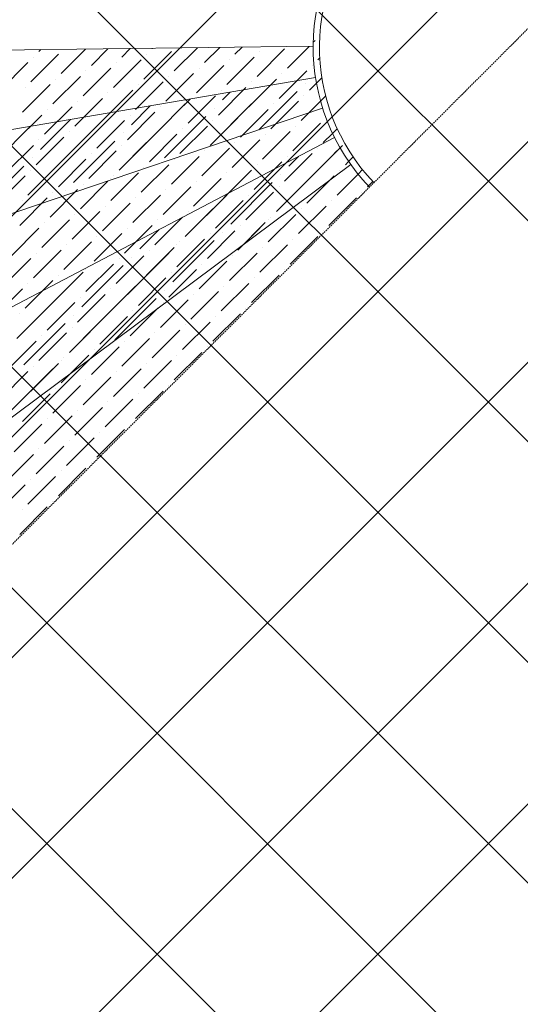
# Model space of a CAD drawing. Header units: millimetres. Extents: x -150 to 17700, y -24664 to 13830.
# Tile 16 of 58: x 10210 to 11011, y 5399 to 6976. Entities that reach past the tile are written whole.
import ezdxf

# ---------------------------------------------------------------- set-up
doc = ezdxf.new("R2010")
doc.units = ezdxf.units.MM
doc.header["$MEASUREMENT"] = 0
doc.linetypes.add('RCP XREF$0$( Hidden )', pattern=[0.375, 0.25, -0.125])
doc.layers.get('0').update_dxf_attribs({"lineweight": 5})
doc.layers.add('RCP XREF$0$A-CEILING-01', color=9, linetype='Continuous', lineweight=0, true_color=0x808080)
doc.layers.add('RCP XREF$0$A-CELING ELEMENT', color=9, linetype='Continuous', lineweight=0, true_color=0x808080)

# ---------------------------------------------------------------- blocks, each defined once
blk = doc.blocks.new('RCP XREF')
at = {"layer": 'RCP XREF$0$A-CEILING-01', "color": 8, "linetype": 'Continuous', "lineweight": 0, "true_color": 0x808080}
for p, q in [((10834.4, 5075.5), (2529.9, 13380)), ((11011.1, 5252.3), (2883.5, 13380)), ((11187.9, 5429.1), (3237, 13380)), ((11364.7, 5605.9), (3590.6, 13380)), ((11718.3, 5959.4), (4297.7, 13380)), ((11541.5, 5782.6), (6090.1, 11234)), ((7159.1, 3270), (14450, 10560.9)), ((7512.6, 3270), (14450, 10207.4)), ((7866.2, 3270), (14450, 9853.8)), ((8219.7, 3270), (14450, 9500.3)), ((8573.3, 3270), (14450, 9146.7)), ((6805.5, 3270), (11820, 8284.5))]:
    blk.add_line(p, q, dxfattribs=at)
at = {"layer": 'RCP XREF$0$A-CEILING-01', "color": 8, "lineweight": 0, "true_color": 0x808080}
for centre, radius, start, end in [((11004.6, 6932.9), 2087.3, 45.1925, 224.8075), ((11003.8, 6932.2), 1987.3, 45.2002, 224.7998)]:
    blk.add_arc(centre, radius, start, end, dxfattribs=at)
at = {"layer": 'RCP XREF$0$A-CELING ELEMENT', "color": 8, "linetype": 'RCP XREF$0$( Hidden )', "lineweight": 0, "ltscale": 10, "true_color": 0x808080}
blk.add_line((13250, 9188.2), (8781.8, 4720), dxfattribs=at)
at = {"layer": 'RCP XREF$0$A-CELING ELEMENT', "color": 8, "linetype": 'Continuous', "lineweight": 0, "true_color": 0x808080, "transparency": 33554687}
for p, q in [((10679.8, 6940.1), (10682.7, 6942.9)), ((10240.7, 6925.2), (10243.8, 6928.3)), ((10276.1, 6889.9), (10315.4, 6929.1)), ((10324.7, 6903.1), (10351.2, 6929.6)), ((10373.3, 6916.4), (10386.9, 6930)), ((10408.7, 6881), (10452.9, 6925.2)), ((10421.9, 6929.7), (10422.7, 6930.4)), ((10457.3, 6894.3), (10494.3, 6931.3)), ((10505.9, 6907.6), (10530.1, 6931.7)), ((10554.5, 6920.8), (10565.9, 6932.2)), ((10589.9, 6885.5), (10634.1, 6929.7)), ((10594.3, 6925.2), (10594.3, 6925.2)), ((10638.5, 6898.7), (10673.3, 6933.5)), ((10178.9, 6863.4), (10223.1, 6907.6)), ((10227.5, 6876.6), (10271.7, 6920.8)), ((10231.9, 6916.4), (10231.9, 6916.4)), ((10360.1, 6867.8), (10404.3, 6912)), ((10364.5, 6907.6), (10364.5, 6907.6)), ((10413.1, 6920.8), (10413.1, 6920.8)), ((10541.3, 6872.2), (10585.5, 6916.4)), ((10545.7, 6912), (10545.7, 6912)), ((10687.1, 6912), (10690.2, 6915.1)), ((10311.5, 6854.5), (10355.7, 6898.7)), ((10315.9, 6894.3), (10315.9, 6894.3)), ((10492.7, 6858.9), (10536.8, 6903.1)), ((10497.1, 6898.7), (10497.1, 6898.7)), ((10625.2, 6850.1), (10669.4, 6894.3)), ((10678.3, 6903.1), (10678.3, 6903.1)), ((10262.8, 6841.3), (10307, 6885.5)), ((10267.3, 6881), (10267.3, 6881)), ((10395.4, 6832.4), (10439.6, 6876.6)), ((10444, 6845.7), (10488.2, 6889.9)), ((10448.5, 6885.5), (10448.5, 6885.5)), ((10576.6, 6836.8), (10620.8, 6881)), ((10581, 6876.6), (10581, 6876.6)), ((10629.7, 6889.9), (10629.7, 6889.9)), ((10685, 6874.5), (10693.6, 6883.2)), ((10214.2, 6828), (10258.4, 6872.2)), ((10218.7, 6867.8), (10218.7, 6867.8)), ((10346.8, 6819.2), (10391, 6863.4)), ((10399.8, 6872.2), (10399.8, 6872.2)), ((10528, 6823.6), (10572.2, 6867.8)), ((10532.4, 6863.4), (10532.4, 6863.4)), ((10534.6, 6847.9), (10546.9, 6860.2)), ((10592.7, 6799.9), (10654, 6861.2)), ((10607.6, 6867.8), (10610.9, 6871.1)), ((10667.2, 6874.4), (10667.2, 6874.4)), ((10673.9, 6863.4), (10685, 6874.5)), ((10298.2, 6805.9), (10342.4, 6850.1)), ((10302.6, 6845.7), (10302.6, 6845.7)), ((10351.2, 6858.9), (10351.2, 6858.9)), ((10461.7, 6828), (10483, 6849.2)), ((10479.4, 6810.3), (10523.6, 6854.5)), ((10483.8, 6850.1), (10483.8, 6850.1)), ((10594.3, 6854.5), (10594.3, 6854.5)), ((10612, 6801.5), (10656.2, 6845.7)), ((10660.6, 6814.7), (10691.6, 6845.7)), ((10665, 6854.5), (10665, 6854.5)), ((10672.8, 6827), (10691.6, 6845.7)), ((10691.6, 6845.7), (10699.7, 6853.9)), ((10249.6, 6792.7), (10293.8, 6836.8)), ((10254, 6832.4), (10254, 6832.4)), ((10382.2, 6783.8), (10426.4, 6828)), ((10388.8, 6808.1), (10419, 6838.3)), ((10430.8, 6797.1), (10475, 6841.3)), ((10435.2, 6836.8), (10435.2, 6836.8)), ((10514.8, 6775), (10581, 6841.3)), ((10521.4, 6834.6), (10521.4, 6834.6)), ((10563.4, 6788.2), (10607.6, 6832.4)), ((10567.8, 6828), (10567.8, 6828)), ((10616.4, 6841.3), (10616.4, 6841.3)), ((10201, 6779.4), (10245.2, 6823.6)), ((10243, 6768.3), (10291.1, 6816.5)), ((10315.9, 6788.2), (10355, 6827.4)), ((10333.6, 6770.6), (10377.8, 6814.7)), ((10386.6, 6823.6), (10386.6, 6823.6)), ((10441.8, 6755.1), (10508.1, 6821.4)), ((10448.5, 6814.7), (10448.5, 6814.7)), ((10514.8, 6775), (10558.9, 6819.2)), ((10519.2, 6814.7), (10519.2, 6814.7)), ((10700.4, 6819.2), (10700.4, 6819.2)), ((10170, 6748.5), (10227.1, 6805.5)), ((10284.9, 6757.3), (10329.1, 6801.5)), ((10289.4, 6797.1), (10289.4, 6797.1)), ((10338, 6810.3), (10338, 6810.3)), ((10368.9, 6735.2), (10435.2, 6801.5)), ((10466.1, 6761.7), (10510.3, 6805.9)), ((10470.6, 6801.5), (10470.6, 6801.5)), ((10598.7, 6752.9), (10642.9, 6797.1)), ((10647.3, 6766.1), (10691.5, 6810.3)), ((10651.8, 6805.9), (10651.8, 6805.9)), ((10710.7, 6794.2), (10718.3, 6801.7)), ((10236.3, 6744), (10280.5, 6788.2)), ((10240.7, 6783.8), (10240.7, 6783.8)), ((10296, 6715.3), (10362.3, 6781.6)), ((10375.5, 6794.9), (10375.5, 6794.9)), ((10417.5, 6748.5), (10461.7, 6792.7)), ((10421.9, 6788.2), (10421.9, 6788.2)), ((10550.1, 6739.6), (10594.3, 6783.8)), ((10603.1, 6792.7), (10603.1, 6792.7)), ((10695.9, 6779.4), (10710.7, 6794.2)), ((10187.7, 6730.8), (10231.9, 6775)), ((10302.6, 6775), (10302.6, 6775)), ((10320.3, 6721.9), (10364.5, 6766.1)), ((10368.9, 6735.2), (10413.1, 6779.4)), ((10373.3, 6775), (10373.3, 6775)), ((10501.5, 6726.4), (10545.7, 6770.6)), ((10505.9, 6766.1), (10505.9, 6766.1)), ((10554.5, 6779.4), (10554.5, 6779.4)), ((10682.7, 6730.8), (10722.9, 6771)), ((10687.1, 6770.6), (10687.1, 6770.6)), ((10713.6, 6761.7), (10722.9, 6771)), ((10722.9, 6771), (10726.9, 6775)), ((10223.1, 6695.4), (10289.4, 6761.7)), ((10229.7, 6755.1), (10229.7, 6755.1)), ((10271.7, 6708.7), (10315.9, 6752.9)), ((10324.7, 6761.7), (10324.7, 6761.7)), ((10452.9, 6713.1), (10497.1, 6757.3)), ((10457.3, 6752.9), (10457.3, 6752.9)), ((10634.1, 6717.5), (10678.3, 6761.7)), ((10638.5, 6757.3), (10638.5, 6757.3)), ((10640.7, 6741.8), (10656.2, 6757.3)), ((10731.3, 6744), (10736.5, 6749.3)), ((10736.5, 6749.3), (10743.7, 6756.5)), ((10150.2, 6675.5), (10216.4, 6741.8)), ((10223.1, 6695.4), (10267.3, 6739.6)), ((10227.5, 6735.2), (10227.5, 6735.2)), ((10276.1, 6748.5), (10276.1, 6748.5)), ((10404.3, 6699.8), (10448.5, 6744)), ((10408.7, 6739.6), (10408.7, 6739.6)), ((10536.8, 6691), (10581, 6735.2)), ((10585.5, 6704.3), (10629.7, 6748.5)), ((10589.9, 6744), (10589.9, 6744)), ((10620.8, 6668.9), (10687.1, 6735.2)), ((10700.4, 6748.5), (10700.4, 6748.5)), ((10722.5, 6735.2), (10722.5, 6735.2)), ((10751.6, 6729), (10758.7, 6736.1)), ((10174.5, 6682.2), (10218.7, 6726.4)), ((10307, 6673.3), (10351.2, 6717.5)), ((10355.7, 6686.6), (10399.8, 6730.8)), ((10355.7, 6721.9), (10355.7, 6721.9)), ((10360.1, 6726.4), (10360.1, 6726.4)), ((10488.2, 6677.7), (10532.4, 6721.9)), ((10492.7, 6717.5), (10492.7, 6717.5)), ((10541.3, 6730.8), (10541.3, 6730.8)), ((10627.4, 6728.6), (10627.4, 6728.6)), ((10669.4, 6682.2), (10713.6, 6726.4)), ((10673.9, 6721.9), (10673.9, 6721.9)), ((10718, 6695.4), (10751.6, 6729)), ((10258.4, 6660.1), (10302.6, 6704.3)), ((10282.7, 6702.1), (10282.7, 6702.1)), ((10311.5, 6713.1), (10311.5, 6713.1)), ((10439.6, 6664.5), (10483.8, 6708.7)), ((10444, 6704.3), (10444, 6704.3)), ((10547.9, 6649), (10614.2, 6715.3)), ((10620.8, 6668.9), (10665, 6713.1)), ((10625.2, 6708.7), (10625.2, 6708.7)), ((10766.7, 6708.7), (10768.1, 6710.1)), ((10768.1, 6710.1), (10775.2, 6717.2)), ((10209.8, 6646.8), (10254, 6691)), ((10214.2, 6686.6), (10214.2, 6686.6)), ((10262.8, 6699.8), (10262.8, 6699.8)), ((10391, 6651.2), (10435.2, 6695.4)), ((10395.4, 6691), (10395.4, 6691)), ((10475, 6629.1), (10541.3, 6695.4)), ((10523.6, 6642.4), (10567.8, 6686.6)), ((10572.2, 6655.6), (10616.4, 6699.8)), ((10576.6, 6695.4), (10576.6, 6695.4)), ((10704.8, 6646.8), (10749, 6691)), ((10709.2, 6686.6), (10709.2, 6686.6)), ((10757.8, 6699.8), (10757.8, 6699.8)), ((10342.4, 6638), (10386.6, 6682.2)), ((10346.8, 6677.7), (10346.8, 6677.7)), ((10475, 6629.1), (10519.2, 6673.3)), ((10528, 6682.2), (10528, 6682.2)), ((10656.2, 6633.6), (10700.4, 6677.7)), ((10660.6, 6673.3), (10660.6, 6673.3)), ((10245.2, 6611.5), (10289.4, 6655.6)), ((10293.8, 6624.7), (10338, 6668.9)), ((10298.2, 6664.5), (10298.2, 6664.5)), ((10426.4, 6615.9), (10470.6, 6660.1)), ((10430.8, 6655.6), (10430.8, 6655.6)), ((10479.4, 6668.9), (10479.4, 6668.9)), ((10607.6, 6620.3), (10651.8, 6664.5)), ((10607.6, 6655.6), (10607.6, 6655.6)), ((10612, 6660.1), (10612, 6660.1)), ((10196.6, 6598.2), (10240.7, 6642.4)), ((10249.6, 6651.2), (10249.6, 6651.2)), ((10377.8, 6602.6), (10421.9, 6646.8)), ((10382.2, 6642.4), (10382.2, 6642.4)), ((10402.1, 6609.2), (10433, 6640.2)), ((10558.9, 6607), (10603.1, 6651.2)), ((10563.4, 6646.8), (10563.4, 6646.8)), ((10568, 6616.1), (10594.3, 6642.4)), ((10329.1, 6589.4), (10373.3, 6633.6)), ((10333.6, 6629.1), (10333.6, 6629.1)), ((10461.7, 6580.5), (10505.9, 6624.7)), ((10510.3, 6593.8), (10554.5, 6638)), ((10514.8, 6633.6), (10514.8, 6633.6)), ((10534.6, 6635.8), (10534.6, 6635.8)), ((10642.9, 6584.9), (10687.1, 6629.1)), ((10647.3, 6624.7), (10647.3, 6624.7)), ((10695.9, 6638), (10695.9, 6638)), ((10231.9, 6562.8), (10276.1, 6607)), ((10280.5, 6576.1), (10324.7, 6620.3)), ((10284.9, 6615.9), (10284.9, 6615.9)), ((10413.1, 6567.3), (10457.3, 6611.5)), ((10417.5, 6607), (10417.5, 6607)), ((10455.1, 6556.2), (10521.4, 6622.5)), ((10461.7, 6615.9), (10461.7, 6615.9)), ((10466.1, 6620.3), (10466.1, 6620.3)), ((10594.3, 6571.7), (10638.5, 6615.9)), ((10598.7, 6611.5), (10598.7, 6611.5)), ((10183.3, 6549.6), (10227.5, 6593.8)), ((10236.3, 6602.6), (10236.3, 6602.6)), ((10364.5, 6554), (10408.7, 6598.2)), ((10368.9, 6593.8), (10368.9, 6593.8)), ((10382.2, 6536.3), (10448.5, 6602.6)), ((10388.8, 6596), (10388.8, 6596)), ((10545.7, 6558.4), (10589.9, 6602.6)), ((10550.1, 6598.2), (10550.1, 6598.2)), ((10309.2, 6516.4), (10375.5, 6582.7)), ((10315.9, 6540.7), (10360.1, 6584.9)), ((10315.9, 6576.1), (10315.9, 6576.1)), ((10320.3, 6580.5), (10320.3, 6580.5)), ((10448.5, 6531.9), (10492.7, 6576.1)), ((10497.1, 6545.2), (10541.3, 6589.4)), ((10501.5, 6584.9), (10501.5, 6584.9)), ((10634.1, 6576.1), (10634.1, 6576.1)), ((10236.3, 6496.6), (10302.6, 6562.8)), ((10267.3, 6527.5), (10311.5, 6571.7)), ((10271.7, 6567.3), (10271.7, 6567.3)), ((10399.8, 6518.6), (10444, 6562.8)), ((10452.9, 6571.7), (10452.9, 6571.7)), ((10581, 6523.1), (10625.2, 6567.3)), ((10585.5, 6562.8), (10585.5, 6562.8)), ((10170, 6501), (10214.2, 6545.2)), ((10218.7, 6514.2), (10262.8, 6558.4)), ((10223.1, 6554), (10223.1, 6554)), ((10351.2, 6505.4), (10395.4, 6549.6)), ((10355.7, 6545.2), (10355.7, 6545.2)), ((10404.3, 6558.4), (10404.3, 6558.4)), ((10532.4, 6509.8), (10576.6, 6554)), ((10536.8, 6549.6), (10536.8, 6549.6)), ((10302.6, 6492.1), (10346.8, 6536.3)), ((10307, 6531.9), (10307, 6531.9)), ((10362.3, 6463.4), (10428.6, 6529.7)), ((10441.8, 6543), (10441.8, 6543)), ((10483.8, 6496.6), (10528, 6540.7)), ((10488.2, 6536.3), (10488.2, 6536.3)), ((10254, 6478.9), (10298.2, 6523.1)), ((10258.4, 6518.6), (10258.4, 6518.6)), ((10368.9, 6523.1), (10368.9, 6523.1)), ((10386.6, 6470), (10430.8, 6514.2)), ((10435.2, 6483.3), (10479.4, 6527.5)), ((10439.6, 6523.1), (10439.6, 6523.1)), ((10572.2, 6514.2), (10572.2, 6514.2)), ((10205.4, 6465.6), (10249.6, 6509.8)), ((10209.8, 6505.4), (10209.8, 6505.4)), ((10289.4, 6443.5), (10355.7, 6509.8)), ((10296, 6503.2), (10296, 6503.2)), ((10338, 6456.8), (10382.2, 6501)), ((10342.4, 6496.6), (10342.4, 6496.6)), ((10391, 6509.8), (10391, 6509.8)), ((10519.2, 6461.2), (10563.4, 6505.4)), ((10523.6, 6501), (10523.6, 6501)), ((10216.4, 6423.6), (10282.7, 6489.9)), ((10223.1, 6483.3), (10223.1, 6483.3)), ((10289.4, 6443.5), (10333.6, 6487.7)), ((10293.8, 6483.3), (10293.8, 6483.3)), ((10470.6, 6447.9), (10514.8, 6492.1)), ((10475, 6487.7), (10475, 6487.7)), ((10240.7, 6430.3), (10284.9, 6474.5)), ((10245.2, 6470), (10245.2, 6470)), ((10373.3, 6421.4), (10417.5, 6465.6)), ((10421.9, 6434.7), (10466.1, 6478.9)), ((10426.4, 6474.5), (10426.4, 6474.5)), ((10192.1, 6417), (10236.3, 6461.2)), ((10324.7, 6408.2), (10368.9, 6452.4)), ((10377.8, 6461.2), (10377.8, 6461.2)), ((10510.3, 6452.4), (10510.3, 6452.4)), ((10276.1, 6394.9), (10320.3, 6439.1)), ((10280.5, 6434.7), (10280.5, 6434.7)), ((10329.1, 6447.9), (10329.1, 6447.9)), ((10457.3, 6399.3), (10501.5, 6443.5)), ((10461.7, 6439.1), (10461.7, 6439.1)), ((10227.5, 6381.6), (10271.7, 6425.8)), ((10231.9, 6421.4), (10231.9, 6421.4)), ((10276.1, 6430.3), (10276.1, 6430.3)), ((10408.7, 6386.1), (10452.9, 6430.3)), ((10413.1, 6425.8), (10413.1, 6425.8)), ((10178.9, 6368.4), (10223.1, 6412.6)), ((10196.6, 6350.7), (10262.8, 6417)), ((10311.5, 6359.5), (10355.7, 6403.7)), ((10360.1, 6372.8), (10404.3, 6417)), ((10364.5, 6412.6), (10364.5, 6412.6)), ((10262.8, 6346.3), (10307, 6390.5)), ((10315.9, 6399.3), (10315.9, 6399.3)), ((10448.5, 6390.5), (10448.5, 6390.5)), ((10214.2, 6333), (10258.4, 6377.2)), ((10218.7, 6372.8), (10218.7, 6372.8)), ((10267.3, 6386.1), (10267.3, 6386.1)), ((10395.4, 6337.5), (10439.6, 6381.6)), ((10399.8, 6377.2), (10399.8, 6377.2)), ((10298.2, 6310.9), (10342.4, 6355.1)), ((10346.8, 6324.2), (10391, 6368.4)), ((10351.2, 6364), (10351.2, 6364)), ((10249.6, 6297.7), (10293.8, 6341.9)), ((10302.6, 6350.7), (10302.6, 6350.7)), ((10201, 6284.4), (10245.2, 6328.6)), ((10254, 6337.5), (10254, 6337.5)), ((10386.6, 6328.6), (10386.6, 6328.6)), ((10333.6, 6275.6), (10377.8, 6319.8)), ((10338, 6315.4), (10338, 6315.4)), ((10236.3, 6249.1), (10280.5, 6293.3)), ((10284.9, 6262.3), (10329.1, 6306.5)), ((10289.4, 6302.1), (10289.4, 6302.1)), ((10187.7, 6235.8), (10231.9, 6280)), ((10240.7, 6288.8), (10240.7, 6288.8)), ((10324.7, 6266.7), (10324.7, 6266.7)), ((10223.1, 6200.4), (10267.3, 6244.6)), ((10271.7, 6213.7), (10315.9, 6257.9)), ((10276.1, 6253.5), (10276.1, 6253.5)), ((10174.5, 6187.2), (10218.7, 6231.4)), ((10227.5, 6240.2), (10227.5, 6240.2)), ((10262.8, 6204.9), (10262.8, 6204.9)), ((10209.8, 6151.8), (10254, 6196)), ((10214.2, 6191.6), (10214.2, 6191.6))]:
    blk.add_line(p, q, dxfattribs=at)
at = {"layer": 'RCP XREF$0$A-CELING ELEMENT', "color": 8, "lineweight": 0, "true_color": 0x808080}
for p, q in [((9016.4, 6913.4), (10679.8, 6933.6)), ((10683.5, 6883.5), (9043.8, 6603.4)), ((9119.2, 6301.3), (10694.9, 6834.5)), ((10713.9, 6787.6), (9241, 6014.6)), ((9406.2, 5750.3), (10740, 6744.3))]:
    blk.add_line(p, q, dxfattribs=at)
for radius, start, end in [(323.8, 46.1755, 223.8245), (313.8, 46.2129, 223.7871)]:
    blk.add_arc((11003.6, 6932.4), radius, start, end, dxfattribs=at)

msp = doc.modelspace()

# ---------------------------------------------------------------- block references
at = {"color": 8, "true_color": 0x808080}
msp.add_blockref('RCP XREF', (0, 0), dxfattribs=at)

doc.saveas('drawing.dxf')
